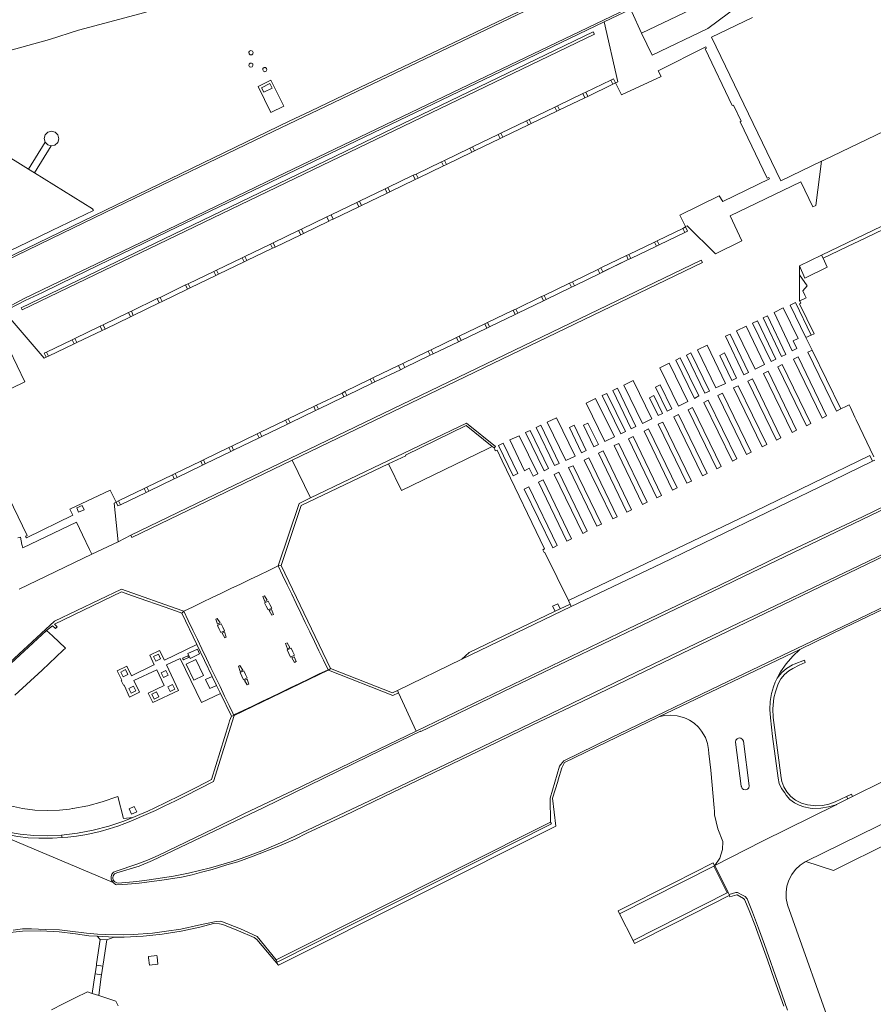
# Model space of a CAD drawing. Extents: x 148869 to 161638, y 453607 to 469810.
# Tile 97 of 256: x 151816 to 151980, y 461837 to 462025. Entities that reach past the tile are written whole.
import ezdxf

# ---------------------------------------------------------------- set-up
doc = ezdxf.new("R2010")
doc.units = 0
for name, color, linetype, lineweight in [('B-RO-VH-VERHARDING_GESLOTEN-GV', 251, 'CONTINUOUS', 18), ('B-RO-VH-VERHARDING_HALFVERHARDING-GV', 251, 'CONTINUOUS', 18), ('B-RO-VH-VERHARDING_OPEN-GV', 251, 'CONTINUOUS', 18)]:
    doc.layers.add(name, color=color, linetype=linetype, lineweight=lineweight)

msp = doc.modelspace()

# ---------------------------------------------------------------- linework, layer by layer
at = {"layer": 'B-RO-VH-VERHARDING_GESLOTEN-GV', "flags": 128}
for points in [[(151944.73, 462033.4), (151927.94, 462025.35), (151907.09, 462015.33), (151886.24, 462005.31), (151865.39, 461995.29), (151848.14, 461986.99), (151830.9, 461978.7), (151824.08, 461975.41), (151817.25, 461972.12), (151813.22, 461969.98)], [(151813.22, 461969.98), (151817.25, 461972.12), (151824.08, 461975.41), (151830.9, 461978.7), (151848.14, 461986.99), (151865.39, 461995.29), (151886.24, 462005.31), (151907.09, 462015.33), (151927.94, 462025.35), (151944.73, 462033.4)], [(151921.31, 462031.55), (151880.05, 462011.79), (151871.95, 462007.95), (151867.89, 462006.02), (151830.65, 461987.98), (151808.8, 461977.43)], [(151921.48, 462031.19), (151864.83, 462004.04), (151834.67, 461989.5), (151824.56, 461984.6), (151808.98, 461977.07)], [(151808.98, 461977.07), (151824.56, 461984.6), (151834.67, 461989.5), (151864.83, 462004.04), (151921.48, 462031.19)], [(151814.21, 461970.08), (151817.43, 461971.76), (151820.73, 461973.25), (151826.86, 461976.27), (151844.71, 461984.91), (151928.11, 462024.99), (151933.17, 462027.42)], [(152012.69, 461947.52), (151977.47, 461930.4), (151962.7, 461923.4), (151949.83, 461917.12), (151932.82, 461909.04), (151892.15, 461889.41), (151868.63, 461878.05), (151859.36, 461873.64), (151853.55, 461870.77), (151842.85, 461865.63), (151840.82, 461864.71), (151838.73, 461863.94), (151834.78, 461862.61), (151834.33, 461862.41), (151834.01, 461862.05), (151833.85, 461861.59), (151833.88, 461861.1), (151833.94, 461860.94), (151834.25, 461860.45), (151834.7, 461860.09), (151834.93, 461859.99), (151836.95, 461860.17), (151839.21, 461860.32), (151843.55, 461860.9), (151847.28, 461861.51), (151849.33, 461861.93), (151851.15, 461862.47), (151853.15, 461862.98), (151855.97, 461863.86), (151858.06, 461864.43), (151861, 461865.49), (151865.93, 461867.39), (151869, 461868.77), (151871.26, 461869.92), (151878.39, 461873.24), (151885.92, 461876.84), (151895.58, 461881.52), (151905.51, 461886.25), (151914.45, 461890.6), (151925.2, 461895.72), (152004.77, 461934.1)], [(151803.33, 461892.28), (151823.02, 461910.42), (151835.81, 461916.56), (151847.37, 461912.48), (151847.74, 461912.33), (151849.53, 461913.19), (151851.31, 461914.05), (151853.14, 461914.93), (151854.92, 461915.78), (151856.75, 461916.66), (151858.55, 461917.52), (151860.35, 461918.38), (151862.15, 461919.25), (151863.97, 461920.12), (151865.78, 461920.99), (151869.77, 461932.94), (151871.93, 461933.98), (151868.45, 461941.2), (151837.8, 461926.42), (151837.58, 461926.87), (151835.2, 461925.62), (151830.18, 461923.21), (151816.28, 461916.53)], [(152004.77, 461934.1), (151925.2, 461895.72), (151914.45, 461890.6), (151905.51, 461886.25), (151895.58, 461881.52), (151885.92, 461876.84), (151878.39, 461873.24), (151871.26, 461869.92), (151869, 461868.77), (151865.93, 461867.39), (151861, 461865.49), (151858.06, 461864.43), (151855.97, 461863.86), (151853.15, 461862.98), (151851.15, 461862.47), (151849.33, 461861.93), (151847.28, 461861.51), (151843.55, 461860.9), (151839.21, 461860.32), (151836.95, 461860.17), (151834.93, 461859.99), (151834.7, 461860.09), (151834.25, 461860.45), (151810.5, 461870.5)], [(151815.09, 461851.38), (151816.9, 461851.59), (151818.65, 461851.6), (151821.3, 461851.51), (151823.95, 461851.43), (151825.52, 461851.23), (151829.16, 461850.81), (151831.23, 461850.58), (151832.84, 461850.51), (151836.29, 461850.48), (151838.13, 461850.52), (151841.74, 461850.79), (151844.44, 461851.17), (151847.14, 461851.55), (151850.54, 461852.28), (151853.93, 461853.02), (151854.79, 461853.09), (151858.55, 461851.59), (151861.79, 461850.15), (151865.38, 461845.68), (151917.84, 461872.03), (151917.77, 461876.6), (151919.57, 461882.7), (151920.35, 461883.74), (151929.37, 461888.13), (151951.86, 461898.94), (151975.2, 461910.12), (152027.57, 461935.37)], [(152027.57, 461935.37), (151975.2, 461910.12), (151951.86, 461898.94), (151929.37, 461888.13), (151920.35, 461883.74), (151919.57, 461882.7), (151917.77, 461876.6), (151917.84, 461872.03), (151918.05, 461871.67), (151865.6, 461845.24), (151865.38, 461845.68), (151861.79, 461850.15), (151858.55, 461851.59), (151854.79, 461853.09), (151853.93, 461853.02), (151850.54, 461852.28), (151847.14, 461851.55), (151844.44, 461851.17), (151841.74, 461850.79), (151838.13, 461850.52), (151836.29, 461850.48), (151832.84, 461850.51), (151831.23, 461850.58), (151829.16, 461850.81), (151825.52, 461851.23), (151823.95, 461851.43), (151821.3, 461851.51), (151818.65, 461851.6), (151816.9, 461851.59), (151815.09, 461851.38)], [(151992.09, 461928.42), (151976.88, 461921.07), (151956.36, 461911.25), (151953.92, 461910.09), (151934.17, 461900.61), (151915.87, 461891.74), (151899.34, 461883.8), (151896.39, 461882.41), (151883.25, 461876.05), (151866.64, 461868.23), (151862.68, 461866.55), (151858.67, 461865.04), (151856.95, 461864.47), (151852.83, 461863.27), (151848.65, 461862.25), (151845.74, 461861.65), (151841.13, 461860.95), (151838.76, 461860.66), (151835.18, 461860.36), (151834.94, 461860.38), (151834.54, 461860.57), (151834.26, 461860.9), (151834.15, 461861.33), (151834.24, 461861.76), (151834.51, 461862.11), (151834.91, 461862.3), (151839.18, 461863.6), (151841.73, 461864.69), (151850.98, 461869.05), (151862.92, 461874.76), (151883.08, 461884.62), (151892.99, 461889.38), (151893.02, 461889.31), (151895.98, 461890.76), (151910.54, 461897.84), (151918.13, 461901.45), (151930.73, 461907.41), (151933.9, 461908.94), (151941.74, 461912.7), (151950.49, 461916.96), (151953.01, 461918.17), (151964.28, 461923.58), (151988.8, 461935.34)], [(151813.35, 461850.78), (151816.93, 461851.19), (151820.39, 461851.21), (151823.92, 461851.03), (151827.04, 461850.63), (151829.59, 461850.3), (151831.2, 461850.18), (151834.44, 461850.04), (151836.32, 461850.03), (151839.97, 461850.21), (151841.79, 461850.39), (151843.61, 461850.58), (151847.21, 461851.16), (151850.79, 461851.93), (151853.44, 461852.65), (151854.59, 461852.59), (151855.22, 461852.45), (151858.18, 461851.21), (151858.2, 461851.21), (151858.21, 461851.2), (151861.2, 461849.96), (151861.67, 461849.57), (151863.75, 461847.13), (151865.83, 461844.68), (151918.87, 461871.24), (151918.23, 461876.57), (151919.2, 461879.76), (151919.3, 461880.09), (151920, 461882.42), (151920.52, 461883.38), (151938.56, 461892.15), (151965.51, 461905.01), (151965.62, 461905.1), (151974.08, 461909.2), (152004.96, 461924.01)], [(151813, 461900.79), (151821.51, 461908.63), (151822.64, 461909.56), (151823.22, 461909.03), (151823.5, 461909.33), (151823, 461909.88), (151835.81, 461916.02), (151837.77, 461915.35), (151845.46, 461912.63), (151847.35, 461911.95), (151847.74, 461912.33), (151847.37, 461912.48), (151835.81, 461916.56), (151823.02, 461910.42), (151803.33, 461892.28)], [(151810.5, 461870.5), (151834.25, 461860.45), (151833.94, 461860.94), (151833.88, 461861.1), (151833.85, 461861.59), (151834.01, 461862.05), (151834.33, 461862.41), (151834.78, 461862.61), (151838.73, 461863.94), (151840.82, 461864.71), (151842.85, 461865.63), (151853.55, 461870.77), (151859.36, 461873.64), (151868.63, 461878.05), (151892.15, 461889.41), (151888.8, 461896.72), (151887.71, 461896.22), (151875.42, 461901.08), (151875.34, 461901.03), (151857.34, 461892.38), (151853.43, 461879.76), (151848.09, 461877.06), (151846.12, 461876.11), (151843.98, 461875.04), (151842.35, 461874.26), (151839.67, 461873.07), (151837.58, 461872.17), (151836.48, 461871.75), (151835.13, 461871.23), (151833.5, 461870.75), (151831.74, 461870.24), (151829.21, 461869.64), (151827.24, 461869.35), (151825.55, 461869.15), (151824.49, 461869.08), (151822.67, 461868.92), (151821.2, 461868.92), (151820.05, 461868.95), (151817.98, 461869.03), (151816.04, 461869.29)], [(151987.43, 461882.76), (151975.57, 461876.89), (151974.66, 461876.43), (151972.5, 461875.35), (151972.44, 461875.34), (151958.36, 461868.34), (151949.27, 461863.72), (151951.8, 461858.58), (151951.76, 461858.55), (151951.96, 461858.15), (151953.28, 461858.55), (151953.57, 461858.57), (151953.72, 461858.51), (151954.37, 461858.13), (151955.03, 461857.76), (151955.4, 461857.33), (151956.41, 461854.8), (151957.42, 461852.26), (151957.61, 461851.72), (151958.75, 461848.64), (151961.62, 461840.46), (151963.11, 461836.06)], [(151972.38, 461830.21), (151963.14, 461856.22), (151962.9, 461857.39), (151962.87, 461858.59), (151963.03, 461859.77), (151963.39, 461860.91), (151963.94, 461861.98), (151964.65, 461862.94), (151965.52, 461863.77), (151966.51, 461864.44), (151966.64, 461864.51), (151990.65, 461876.27)], [(151963.11, 461836.06), (151961.62, 461840.46), (151958.75, 461848.64), (151957.61, 461851.72), (151957.42, 461852.26), (151956.41, 461854.8), (151955.4, 461857.33), (151955.03, 461857.76), (151954.37, 461858.13), (151953.72, 461858.51), (151953.57, 461858.57), (151953.28, 461858.55), (151951.96, 461858.15), (151952.03, 461858.01), (151952.01, 461858), (151952.09, 461857.72), (151953.43, 461858.11), (151953.52, 461858.1), (151954.75, 461857.4), (151954.94, 461857.21), (151955, 461857.12), (151955.44, 461856.03), (151955.81, 461855.09), (151957.01, 461852.07), (151957.23, 461851.45), (151959.31, 461845.69), (151960.66, 461841.8), (151962.42, 461836.83)], [(151835.16, 461836.86), (151834.72, 461837.76), (151831.51, 461838.84), (151830.23, 461839.27), (151829.3, 461839.59), (151826.94, 461838.4), (151824.7, 461837.27), (151822.47, 461836.14)]]:
    msp.add_lwpolyline(points, dxfattribs=at)
for points in [[(151816.83, 461969.94), (151926.23, 462022.66), (151925.96, 462023.08), (151816.62, 461970.36)], [(151860.21, 462018.91), (151860.43, 462018.72), (151860.71, 462018.72), (151860.93, 462018.9), (151860.98, 462019.17), (151860.84, 462019.42), (151860.57, 462019.52), (151860.31, 462019.42), (151860.17, 462019.19)], [(151860.7, 462017.13), (151860.42, 462017.13), (151860.21, 462016.95), (151860.16, 462016.67), (151860.3, 462016.43), (151860.56, 462016.34), (151860.83, 462016.43), (151860.96, 462016.68), (151860.91, 462016.96)], [(151862.87, 462016.1), (151862.82, 462015.82), (151862.95, 462015.58), (151863.22, 462015.48), (151863.48, 462015.57), (151863.63, 462015.83), (151863.57, 462016.1), (151863.35, 462016.28), (151863.09, 462016.28)], [(151819.19, 461996.15), (151818.04, 461996.86), (151791.39, 462013.41), (151771.88, 462009.35), (151771.69, 462009.31), (151751.67, 462005.21), (151754.85, 461990.09), (151774.42, 461994.05), (151780.7, 461980.18), (151784.36, 461972.09), (151785.1, 461972.24), (151785.45, 461970.57), (151785.99, 461967.9), (151794.04, 461971.68), (151815.92, 461981.94), (151822.53, 461985.09), (151830.45, 461988.93), (151830.29, 461989.26)], [(151864.39, 462013.85), (151861.97, 462012.67), (151864.4, 462007.7), (151866.83, 462008.87)], [(151864.63, 462012.33), (151864.21, 462013.2), (151862.59, 462012.41), (151863.01, 462011.54)], [(151864.63, 462012.33), (151863.01, 462011.54), (151862.59, 462012.41), (151864.21, 462013.2)], [(151924.56, 462011.54), (151924.94, 462010.76), (151929.76, 462013.09), (151929.38, 462013.87)], [(151919.53, 462008.16), (151924.41, 462010.51), (151924.04, 462011.29), (151919.16, 462008.94)], [(151918.63, 462008.69), (151913.75, 462006.34), (151914.13, 462005.55), (151919.01, 462007.91)], [(151908.72, 462002.95), (151913.6, 462005.3), (151913.23, 462006.09), (151908.35, 462003.73)], [(151823.11, 462001.45), (151823.65, 462001.96), (151823.87, 462002.67), (151823.69, 462003.39), (151823.18, 462003.93), (151822.46, 462004.13), (151821.74, 462003.94), (151821.21, 462003.41), (151821.03, 462002.69), (151821.23, 462001.98), (151821.72, 462001.49), (151822.38, 462001.29)], [(151902.94, 462001.13), (151903.32, 462000.34), (151908.2, 462002.69), (151907.82, 462003.48)], [(151897.92, 461997.73), (151902.79, 462000.09), (151902.42, 462000.88), (151897.54, 461998.52)], [(151892.13, 461995.92), (151892.51, 461995.13), (151897.39, 461997.48), (151897.01, 461998.27)], [(151887.1, 461992.52), (151891.98, 461994.88), (151891.61, 461995.67), (151886.73, 461993.32)], [(151881.32, 461990.71), (151881.7, 461989.92), (151886.58, 461992.27), (151886.2, 461993.06)], [(151880.8, 461990.46), (151875.92, 461988.11), (151876.3, 461987.31), (151881.17, 461989.66)], [(151870.6, 461984.57), (151875.48, 461986.92), (151875.1, 461987.72), (151870.22, 461985.36)], [(151865.19, 461981.96), (151870.08, 461984.32), (151869.69, 461985.11), (151864.81, 461982.76)], [(151938.6, 461982.37), (151943.48, 461984.72), (151943.1, 461985.52), (151938.22, 461983.16)], [(151937.69, 461982.91), (151932.82, 461980.55), (151933.2, 461979.76), (151938.08, 461982.11)], [(151864.29, 461982.51), (151859.41, 461980.16), (151859.79, 461979.36), (151864.67, 461981.71)], [(151868.45, 461941.2), (151946.87, 461979.01), (151946.64, 461979.46), (151837.58, 461926.87), (151837.8, 461926.42)], [(151854.39, 461976.75), (151859.27, 461979.1), (151858.88, 461979.9), (151854, 461977.55)], [(151932.33, 461980.32), (151927.46, 461977.97), (151927.82, 461977.21), (151932.68, 461979.55)], [(151848.6, 461974.95), (151848.98, 461974.15), (151853.86, 461976.5), (151853.48, 461977.3)], [(151922.39, 461974.55), (151927.27, 461976.9), (151926.89, 461977.69), (151922.01, 461975.33)], [(151848.07, 461974.7), (151843.19, 461972.34), (151843.58, 461971.54), (151848.46, 461973.89)], [(151916.61, 461972.72), (151916.99, 461971.94), (151921.87, 461974.29), (151921.48, 461975.08)], [(151838.08, 461968.89), (151843.05, 461971.29), (151842.67, 461972.09), (151837.71, 461969.67)], [(151916.08, 461972.47), (151911.2, 461970.11), (151911.58, 461969.33), (151916.46, 461971.68)], [(151905.8, 461967.5), (151906.18, 461966.72), (151911.06, 461969.08), (151910.68, 461969.86)], [(151965.14, 461964.47), (151962.31, 461970.33), (151960.57, 461969.45), (151964.04, 461962.11), (151964.93, 461962.53), (151964.21, 461964.05)], [(151966.61, 461964.65), (151967.66, 461965.13), (151964.65, 461971.34), (151963.61, 461970.85)], [(151832.3, 461967.07), (151832.68, 461966.28), (151837.56, 461968.64), (151837.18, 461969.42)], [(151957.39, 461967.86), (151956.45, 461967.42), (151959.98, 461960.07), (151960.92, 461960.51)], [(151961.97, 461961.01), (151962.82, 461961.41), (151959.32, 461968.79), (151958.47, 461968.4)], [(151827.27, 461963.68), (151832.15, 461966.03), (151831.78, 461966.82), (151826.9, 461964.47)], [(151900.77, 461964.12), (151905.65, 461966.47), (151905.28, 461967.25), (151900.4, 461964.89)], [(151956.93, 461958.61), (151958.74, 461959.48), (151955.2, 461966.81), (151953.39, 461965.94)], [(151821.87, 461961.07), (151826.75, 461963.43), (151826.37, 461964.22), (151821.49, 461961.86)], [(151895, 461962.28), (151895.37, 461961.51), (151900.25, 461963.86), (151899.88, 461964.64)], [(151952.15, 461965.32), (151951.28, 461964.9), (151954.8, 461957.55), (151955.66, 461957.97)], [(151947.75, 461963.21), (151945.93, 461962.33), (151949.44, 461955.02), (151951.26, 461955.89)], [(151967.86, 461962.26), (151967, 461961.83), (151972.47, 461950.57), (151973.33, 461951.01)], [(151889.97, 461958.9), (151894.85, 461961.26), (151894.47, 461962.03), (151889.59, 461959.67)], [(151945.34, 461953.03), (151946.21, 461953.49), (151942.63, 461960.78), (151941.76, 461960.32)], [(151944.68, 461961.71), (151943.81, 461961.29), (151947.35, 461954), (151948.22, 461954.42)], [(151951.06, 461961.7), (151950.18, 461961.25), (151952.52, 461956.46), (151953.39, 461956.91)], [(151969.75, 461949.27), (151970.61, 461949.71), (151965.14, 461960.96), (151964.28, 461960.52)], [(151884.27, 461956.16), (151889.15, 461958.51), (151888.78, 461959.28), (151883.9, 461956.92)], [(151940.52, 461959.73), (151938.71, 461958.86), (151942.27, 461951.56), (151944.07, 461952.42)], [(151966.75, 461947.8), (151967.61, 461948.24), (151962.14, 461959.5), (151961.28, 461959.06)], [(151878.5, 461954.31), (151878.87, 461953.55), (151883.75, 461955.9), (151883.38, 461956.67)], [(151935.39, 461948.25), (151937.18, 461949.1), (151933.63, 461956.44), (151931.85, 461955.58)], [(151961.01, 461945.05), (151961.88, 461945.49), (151956.41, 461956.74), (151955.55, 461956.3)], [(151964.02, 461946.52), (151964.88, 461946.95), (151959.41, 461958.21), (151958.55, 461957.77)], [(151933.27, 461947.21), (151934.15, 461947.65), (151930.62, 461954.96), (151929.74, 461954.52)], [(151940.16, 461950.56), (151941.01, 461951.04), (151938.78, 461955.63), (151937.93, 461955.15)], [(151958.31, 461943.76), (151959.17, 461944.2), (151953.7, 461955.45), (151952.84, 461955.01)], [(151873.46, 461950.94), (151878.34, 461953.29), (151877.98, 461954.05), (151873.1, 461951.7)], [(151928.23, 461944.76), (151930.05, 461945.64), (151926.46, 461952.98), (151924.65, 461952.1)], [(151928.6, 461953.98), (151927.71, 461953.56), (151931.26, 461946.23), (151932.14, 461946.66)], [(151938.42, 461949.72), (151939.24, 461950.16), (151937.59, 461953.57), (151936.77, 461953.13)], [(151952.6, 461941), (151953.46, 461941.44), (151947.99, 461952.7), (151947.13, 461952.26)], [(151955.31, 461942.3), (151956.17, 461942.74), (151950.7, 461954), (151949.84, 461953.56)], [(151867.69, 461949.09), (151868.06, 461948.33), (151872.94, 461950.69), (151872.57, 461951.45)], [(151945, 461951.26), (151944.14, 461950.82), (151949.61, 461939.57), (151950.47, 461940)], [(151920.73, 461941.17), (151922.53, 461941.98), (151919, 461949.29), (151917.2, 461948.48)], [(151946.88, 461938.23), (151947.77, 461938.69), (151942.31, 461949.93), (151941.42, 461949.47)], [(151862.29, 461946.48), (151862.66, 461945.73), (151867.54, 461948.08), (151867.17, 461948.84)], [(151866.35, 461921.06), (151870.2, 461932.54), (151886.88, 461940.48), (151890.16, 461942.05), (151890.13, 461942.16), (151901.72, 461947.83), (151906.7, 461943.85), (151907.08, 461943.55), (151907.32, 461943.85), (151901.77, 461948.28), (151871.93, 461933.98), (151869.77, 461932.94), (151865.78, 461920.99)], [(151918.61, 461940.17), (151919.49, 461940.59), (151915.97, 461947.89), (151915.09, 461947.47)], [(151923.77, 461942.63), (151924.65, 461943.04), (151922.35, 461947.87), (151921.47, 461947.46)], [(151924.99, 461948.28), (151924.11, 461947.89), (151926.1, 461943.79), (151926.98, 461944.18)], [(151941.17, 461935.49), (151942.03, 461935.91), (151936.58, 461947.17), (151935.72, 461946.74)], [(151939.28, 461948.48), (151938.41, 461948.07), (151943.9, 461936.79), (151944.77, 461937.2)], [(151857.25, 461943.12), (151862.13, 461945.47), (151861.77, 461946.22), (151856.89, 461943.87)], [(151913.76, 461939.66), (151914.51, 461938.16), (151915.39, 461938.59), (151911.81, 461945.88), (151910.04, 461945.07), (151912.86, 461939.2)], [(151916.61, 461939.19), (151917.47, 461939.62), (151913.93, 461946.91), (151913.07, 461946.48)], [(151933.6, 461945.72), (151932.71, 461945.31), (151938.15, 461934.04), (151939.04, 461934.45)], [(151851.85, 461940.51), (151856.73, 461942.86), (151856.36, 461943.61), (151851.49, 461941.26)], [(151910.69, 461938.2), (151911.61, 461938.65), (151908.79, 461944.47), (151907.87, 461944.03)], [(151930.88, 461944.42), (151929.98, 461944.01), (151935.41, 461932.75), (151936.3, 461933.16)], [(151921.59, 461913.69), (151921.8, 461913.25), (151939.03, 461921.47), (151969.28, 461936.08), (151979.4, 461941.01), (151978.86, 461942.1), (151956.81, 461931.42), (151921.3, 461914.35)], [(151929.73, 461929.97), (151930.6, 461930.39), (151925.14, 461941.65), (151924.27, 461941.23)], [(151927.88, 461942.97), (151926.98, 461942.53), (151932.43, 461931.26), (151933.33, 461931.7)], [(151846.44, 461937.91), (151851.32, 461940.26), (151850.96, 461941), (151846.08, 461938.65)], [(151922.16, 461940.15), (151921.24, 461939.81), (151926.68, 461928.61), (151927.6, 461928.96)], [(151841.04, 461935.3), (151845.92, 461937.65), (151845.56, 461938.39), (151840.68, 461936.04)], [(151924, 461927.21), (151924.86, 461927.63), (151919.41, 461938.91), (151918.54, 461938.49)], [(151835.64, 461932.69), (151840.52, 461935.04), (151840.16, 461935.78), (151835.28, 461933.43)], [(151918.26, 461924.44), (151919.13, 461924.88), (151913.66, 461936.12), (151912.79, 461935.68)], [(151916.42, 461937.45), (151915.53, 461937.02), (151920.96, 461925.74), (151921.86, 461926.18)], [(151868.36, 461915.6), (151867.5, 461917.4), (151866.63, 461919.22), (151865.78, 461920.99), (151863.97, 461920.12), (151862.15, 461919.25), (151860.35, 461918.38), (151858.55, 461917.52), (151856.75, 461916.66), (151854.92, 461915.78), (151853.14, 461914.93), (151851.31, 461914.05), (151849.53, 461913.19), (151847.74, 461912.33), (151848.6, 461910.54), (151849.46, 461908.73), (151850.33, 461906.93), (151851.2, 461905.11), (151852.07, 461903.3), (151852.92, 461901.52), (151853.79, 461899.71), (151854.66, 461897.91), (151855.52, 461896.11), (151856.39, 461894.29), (151857.09, 461892.83), (151857.25, 461892.54), (151857.28, 461892.49), (151859.06, 461893.34), (151860.85, 461894.2), (151862.66, 461895.07), (151864.45, 461895.93), (151866.26, 461896.8), (151868.09, 461897.67), (151869.88, 461898.53), (151871.7, 461899.41), (151873.5, 461900.27), (151875.3, 461901.13), (151874.42, 461902.97), (151873.55, 461904.77), (151872.7, 461906.54), (151871.83, 461908.37), (151870.96, 461910.19), (151870.11, 461911.96), (151869.23, 461913.78)], [(151862.86, 461915.14), (151863.15, 461915.29), (151863.69, 461914.42), (151863.24, 461914.19)], [(151863.24, 461914.19), (151863.69, 461914.42), (151863.15, 461915.29), (151862.86, 461915.14)], [(151863.89, 461914.28), (151864.21, 461913.61), (151864.55, 461912.93), (151863.85, 461912.59), (151863.51, 461913.27), (151863.18, 461913.94)], [(151863.51, 461913.27), (151863.85, 461912.59), (151864.55, 461912.93), (151864.21, 461913.61), (151863.89, 461914.28), (151863.18, 461913.94)], [(151921.59, 461913.69), (151919.7, 461912.77), (151918.75, 461912.31), (151902.26, 461904.47), (151900.88, 461903.17), (151921.8, 461913.25)], [(151918.75, 461912.31), (151919.7, 461912.77), (151919.24, 461913.72), (151918.23, 461913.27)], [(151864.53, 461912.66), (151864.88, 461911.7), (151864.59, 461911.57), (151864.06, 461912.44)], [(151864.53, 461912.66), (151864.06, 461912.44), (151864.59, 461911.57), (151864.88, 461911.7)], [(151853.85, 461910.84), (151854.14, 461910.97), (151854.67, 461910.1), (151854.2, 461909.87)], [(151854.2, 461909.87), (151854.67, 461910.1), (151854.14, 461910.97), (151853.85, 461910.84)], [(151854.88, 461909.93), (151855.2, 461909.25), (151855.52, 461908.59), (151854.8, 461908.25), (151854.47, 461908.93), (151854.16, 461909.58)], [(151854.47, 461908.93), (151854.8, 461908.25), (151855.52, 461908.59), (151855.2, 461909.25), (151854.88, 461909.93), (151854.16, 461909.58)], [(151855.51, 461908.38), (151855.86, 461907.38), (151855.58, 461907.24), (151855.05, 461908.12)], [(151855.51, 461908.38), (151855.05, 461908.12), (151855.58, 461907.24), (151855.86, 461907.38)], [(151867.19, 461906.13), (151867.48, 461906.26), (151868.01, 461905.41), (151867.55, 461905.17)], [(151867.48, 461906.26), (151867.19, 461906.13), (151867.55, 461905.17), (151868.01, 461905.41)], [(151842.42, 461902.77), (151843.31, 461903.22), (151842.87, 461904.11), (151841.97, 461903.67)], [(151847.65, 461903.03), (151848.66, 461903.51), (151848.51, 461903.82), (151847.5, 461903.34)], [(151848.94, 461903.32), (151850.75, 461904.19), (151850.33, 461905.09), (151848.52, 461904.22)], [(151868.24, 461905.27), (151868.56, 461904.59), (151868.88, 461903.91), (151868.13, 461903.56), (151867.82, 461904.23), (151867.5, 461904.92)], [(151867.82, 461904.23), (151868.13, 461903.56), (151868.88, 461903.91), (151868.56, 461904.59), (151868.24, 461905.27), (151867.5, 461904.92)], [(151849.64, 461899.15), (151851.49, 461900.03), (151850.05, 461903.08), (151848.2, 461902.19)], [(151858.18, 461901.82), (151858.45, 461901.93), (151859, 461901.08), (151858.54, 461900.83)], [(151858.54, 461900.83), (151859, 461901.08), (151858.45, 461901.93), (151858.18, 461901.82)], [(151868.85, 461903.63), (151869.19, 461902.69), (151868.92, 461902.54), (151868.39, 461903.42)], [(151868.92, 461902.54), (151869.19, 461902.69), (151868.85, 461903.63), (151868.39, 461903.42)], [(151836.15, 461899.78), (151837.06, 461900.25), (151836.59, 461901.17), (151835.67, 461900.69)], [(151844.33, 461900.98), (151843.44, 461900.54), (151843.88, 461899.64), (151844.77, 461900.08)], [(151859.23, 461900.93), (151859.55, 461900.26), (151859.87, 461899.58), (151859.12, 461899.23), (151858.81, 461899.9), (151858.48, 461900.59)], [(151858.81, 461899.9), (151859.12, 461899.23), (151859.87, 461899.58), (151859.55, 461900.26), (151859.23, 461900.93), (151858.48, 461900.59)], [(151875.42, 461901.08), (151887.71, 461896.22), (151888.8, 461896.72), (151888.58, 461897.19), (151887.64, 461896.74), (151875.76, 461901.38)], [(151845.1, 461896.99), (151846.01, 461897.43), (151845.56, 461898.34), (151844.66, 461897.89)], [(151853.17, 461899.86), (151851.9, 461899.28), (151852.74, 461897.57), (151853.99, 461898.15)], [(151859.82, 461899.31), (151860.17, 461898.37), (151859.88, 461898.23), (151859.35, 461899.09)], [(151859.82, 461899.31), (151859.35, 461899.09), (151859.88, 461898.23), (151860.17, 461898.37)], [(151838.09, 461897.98), (151837.21, 461897.54), (151837.65, 461896.66), (151838.54, 461897.1)], [(151842.53, 461896.89), (151841.6, 461896.45), (151842.04, 461895.53), (151842.96, 461895.96)], [(151856.84, 461892.29), (151856.48, 461891.38), (151856.34, 461890.84), (151853.03, 461880.14), (151851.94, 461879.61), (151849.82, 461878.52), (151847.2, 461877.19), (151844.33, 461875.78), (151842.23, 461874.71), (151840.83, 461874.09), (151839.33, 461873.47), (151838.01, 461872.89), (151836.28, 461872.21), (151833.38, 461871.24), (151830.43, 461870.46), (151827.43, 461869.88), (151824.39, 461869.5), (151824.49, 461869.08), (151825.55, 461869.15), (151827.24, 461869.35), (151829.21, 461869.64), (151831.74, 461870.24), (151833.5, 461870.75), (151835.13, 461871.23), (151836.48, 461871.75), (151837.58, 461872.17), (151839.67, 461873.07), (151842.35, 461874.26), (151843.98, 461875.04), (151846.12, 461876.11), (151848.09, 461877.06), (151853.43, 461879.76), (151857.34, 461892.38)], [(151837.75, 461873.52), (151838.74, 461874), (151838.27, 461874.99), (151837.27, 461874.52)], [(151819.1, 461869.42), (151816.46, 461869.68), (151813.85, 461870.15), (151812.62, 461870.43), (151810.06, 461871.16), (151807.56, 461872.08), (151806.91, 461872.35), (151805.21, 461873.14), (151807.35, 461871.53), (151808.98, 461870.96), (151810.5, 461870.5), (151812.2, 461870.05), (151814.26, 461869.6), (151816.04, 461869.29), (151817.98, 461869.03), (151820.05, 461868.95), (151821.2, 461868.92), (151822.67, 461868.92), (151824.49, 461869.08), (151824.39, 461869.5), (151821.75, 461869.36)], [(151834.44, 461850.04), (151831.2, 461850.18), (151831.72, 461849.6), (151833.03, 461849.5)], [(151831.03, 461844.66), (151830.78, 461843.02), (151832.02, 461842.84), (151832.23, 461844.46)]]:
    msp.add_lwpolyline(points, close=True, dxfattribs=at)
at = {"layer": 'B-RO-VH-VERHARDING_HALFVERHARDING-GV', "flags": 128}
msp.add_lwpolyline([(151726.32, 462000.36), (151759.45, 462007.25), (151771.6, 462009.77), (151794.03, 462014.44), (151796.66, 462014.99), (151796.62, 462015.01), (151808.42, 462017.9), (151822.06, 462021.64), (151827.63, 462023.43), (151840.28, 462026.82), (151854.16, 462031.37), (151874.04, 462037.21), (151885.49, 462040.19), (151889.37, 462041.76), (151908.35, 462047.97), (151920.56, 462052.13), (151934.07, 462056.9), (151941.67, 462059.67), (151956.29, 462065.37), (151971.3, 462071.42), (151994.93, 462080.63)], dxfattribs=at)
msp.add_lwpolyline([(151966.89, 461974.51), (151965.43, 461976.66), (151965.45, 461971.63), (151965.49, 461971.65), (151966.68, 461972.22), (151966.42, 461972.78), (151966.05, 461973.59)], close=True, dxfattribs=at)
at = {"layer": 'B-RO-VH-VERHARDING_OPEN-GV', "flags": 128}
for points in [[(151946.88, 462033.38), (151933.4, 462026.9), (151935.22, 462022.84), (151948.85, 462029.41)], [(151816.62, 461970.36), (151925.96, 462023.08), (151926.23, 462022.66), (151816.83, 461969.94)], [(151930.28, 462013.34), (151929.9, 462014.12), (151929.38, 462013.87), (151929.76, 462013.09)], [(151924.56, 462011.54), (151924.04, 462011.29), (151924.41, 462010.51), (151924.94, 462010.76)], [(151919.16, 462008.94), (151918.63, 462008.69), (151919.01, 462007.91), (151919.53, 462008.16)], [(151913.75, 462006.34), (151913.23, 462006.09), (151913.6, 462005.3), (151914.13, 462005.55)], [(151908.35, 462003.73), (151907.82, 462003.48), (151908.2, 462002.69), (151908.72, 462002.95)], [(151822.38, 462001.29), (151821.72, 462001.49), (151821.23, 462001.98), (151818.04, 461996.86), (151819.19, 461996.15)], [(151902.94, 462001.13), (151902.42, 462000.88), (151902.79, 462000.09), (151903.32, 462000.34)], [(151897.54, 461998.52), (151897.01, 461998.27), (151897.39, 461997.48), (151897.92, 461997.73)], [(151892.13, 461995.92), (151891.61, 461995.67), (151891.98, 461994.88), (151892.51, 461995.13)], [(151886.73, 461993.32), (151886.2, 461993.06), (151886.58, 461992.27), (151887.1, 461992.52)], [(151881.32, 461990.71), (151880.8, 461990.46), (151881.17, 461989.66), (151881.7, 461989.92)], [(151875.92, 461988.11), (151875.1, 461987.72), (151875.48, 461986.92), (151875.91, 461987.13), (151876.3, 461987.31)], [(151969.64, 461980.39), (151969.92, 461979.82), (151975.93, 461982.69), (151976.65, 461983.03), (151984.7, 461986.88), (151984.36, 461987.46)], [(151870.22, 461985.36), (151869.69, 461985.11), (151870.08, 461984.32), (151870.6, 461984.57)], [(151943.65, 461985.79), (151943.1, 461985.52), (151943.48, 461984.72), (151944.01, 461984.97)], [(151938.6, 461982.37), (151938.22, 461983.16), (151937.69, 461982.91), (151938.08, 461982.11)], [(151864.81, 461982.76), (151864.29, 461982.51), (151864.67, 461981.71), (151865.19, 461981.96)], [(151859.41, 461980.16), (151858.88, 461979.9), (151859.27, 461979.1), (151859.79, 461979.36)], [(151932.68, 461979.55), (151927.82, 461977.21), (151927.46, 461977.97), (151926.89, 461977.69), (151927.27, 461976.9), (151927.79, 461977.15)], [(151933.2, 461979.76), (151932.82, 461980.55), (151932.33, 461980.32), (151932.68, 461979.55)], [(151965.42, 461978.37), (151966.43, 461976.01), (151970.74, 461978.11), (151969.92, 461979.82), (151969.64, 461980.39)], [(151854, 461977.55), (151853.48, 461977.3), (151853.86, 461976.5), (151854.39, 461976.75)], [(151922.39, 461974.55), (151922.01, 461975.33), (151921.48, 461975.08), (151921.87, 461974.29)], [(151848.6, 461974.95), (151848.07, 461974.7), (151848.46, 461973.89), (151848.98, 461974.15)], [(151843.19, 461972.34), (151842.67, 461972.09), (151843.05, 461971.29), (151843.58, 461971.54)], [(151916.99, 461971.94), (151916.61, 461972.72), (151916.08, 461972.47), (151916.46, 461971.68)], [(151837.71, 461969.67), (151837.18, 461969.42), (151837.56, 461968.64), (151838.08, 461968.89)], [(151911.58, 461969.33), (151911.2, 461970.11), (151910.68, 461969.86), (151911.06, 461969.08)], [(151960.57, 461969.45), (151962.31, 461970.33), (151965.14, 461964.47), (151964.21, 461964.05), (151964.93, 461962.53), (151964.04, 461962.11)], [(151960.92, 461960.51), (151959.98, 461960.07), (151956.45, 461967.42), (151957.39, 461967.86)], [(151962.82, 461961.41), (151961.97, 461961.01), (151958.47, 461968.4), (151959.32, 461968.79)], [(151832.3, 461967.07), (151831.78, 461966.82), (151832.15, 461966.03), (151832.68, 461966.28)], [(151906.18, 461966.72), (151905.8, 461967.5), (151905.28, 461967.25), (151905.65, 461966.47)], [(151958.74, 461959.48), (151956.93, 461958.61), (151953.39, 461965.94), (151955.2, 461966.81)], [(151826.9, 461964.47), (151826.37, 461964.22), (151826.75, 461963.43), (151827.27, 461963.68)], [(151900.77, 461964.12), (151900.4, 461964.89), (151899.88, 461964.64), (151900.25, 461963.86)], [(151955.66, 461957.97), (151954.8, 461957.55), (151951.28, 461964.9), (151952.15, 461965.32)], [(151895.37, 461961.51), (151895, 461962.28), (151894.47, 461962.03), (151894.85, 461961.26)], [(151945.93, 461962.33), (151947.75, 461963.21), (151951.26, 461955.89), (151949.44, 461955.02)], [(151821.49, 461961.86), (151821.07, 461961.66), (151821.45, 461960.87), (151821.87, 461961.07)], [(151941.76, 461960.32), (151942.63, 461960.78), (151946.21, 461953.49), (151945.34, 461953.03)], [(151943.81, 461961.29), (151944.68, 461961.71), (151948.22, 461954.42), (151947.35, 461954)], [(151953.39, 461956.91), (151952.52, 461956.46), (151950.18, 461961.25), (151951.06, 461961.7)], [(151964.28, 461960.52), (151965.14, 461960.96), (151970.61, 461949.71), (151969.75, 461949.27)], [(151889.15, 461958.51), (151889.97, 461958.9), (151889.59, 461959.67), (151889.24, 461959.5), (151888.78, 461959.28)], [(151938.71, 461958.86), (151940.52, 461959.73), (151944.07, 461952.42), (151942.27, 461951.56)], [(151961.28, 461959.06), (151962.14, 461959.5), (151967.61, 461948.24), (151966.75, 461947.8)], [(151883.75, 461955.9), (151884.27, 461956.16), (151883.9, 461956.92), (151883.38, 461956.67)], [(151931.85, 461955.58), (151933.63, 461956.44), (151937.18, 461949.1), (151935.39, 461948.25)], [(151956.41, 461956.74), (151961.88, 461945.49), (151961.01, 461945.05), (151955.55, 461956.3)], [(151958.55, 461957.77), (151959.41, 461958.21), (151964.88, 461946.95), (151964.02, 461946.52)], [(151929.74, 461954.52), (151930.62, 461954.96), (151934.15, 461947.65), (151933.27, 461947.21)], [(151941.01, 461951.04), (151940.16, 461950.56), (151937.93, 461955.15), (151938.78, 461955.63)], [(151959.17, 461944.2), (151958.31, 461943.76), (151952.84, 461955.01), (151953.7, 461955.45)], [(151878.34, 461953.29), (151878.87, 461953.55), (151878.5, 461954.31), (151877.98, 461954.05)], [(151924.65, 461952.1), (151926.46, 461952.98), (151930.05, 461945.64), (151928.23, 461944.76)], [(151927.71, 461953.56), (151928.6, 461953.98), (151932.14, 461946.66), (151931.26, 461946.23)], [(151939.24, 461950.16), (151938.42, 461949.72), (151936.77, 461953.13), (151937.59, 461953.57)], [(151953.46, 461941.44), (151952.6, 461941), (151947.13, 461952.26), (151947.99, 461952.7)], [(151956.17, 461942.74), (151955.31, 461942.3), (151949.84, 461953.56), (151950.7, 461954)], [(151872.94, 461950.69), (151873.46, 461950.94), (151873.1, 461951.7), (151872.57, 461951.45)], [(151950.47, 461940), (151949.61, 461939.57), (151944.14, 461950.82), (151945, 461951.26)], [(151867.54, 461948.08), (151868.06, 461948.33), (151867.69, 461949.09), (151867.17, 461948.84)], [(151917.2, 461948.48), (151919, 461949.29), (151922.53, 461941.98), (151920.73, 461941.17)], [(151947.77, 461938.69), (151946.88, 461938.23), (151941.42, 461949.47), (151942.31, 461949.93)], [(151906.7, 461943.85), (151901.72, 461947.83), (151890.13, 461942.16), (151890.16, 461942.05), (151886.88, 461940.48), (151889.35, 461935.38), (151905.78, 461943.4)], [(151915.09, 461947.47), (151915.97, 461947.89), (151919.49, 461940.59), (151918.61, 461940.17)], [(151924.65, 461943.04), (151923.77, 461942.63), (151921.47, 461947.46), (151922.35, 461947.87)], [(151926.98, 461944.18), (151926.1, 461943.79), (151924.11, 461947.89), (151924.99, 461948.28)], [(151942.03, 461935.91), (151941.17, 461935.49), (151935.72, 461946.74), (151936.58, 461947.17)], [(151944.77, 461937.2), (151943.9, 461936.79), (151938.41, 461948.07), (151939.28, 461948.48)], [(151862.13, 461945.47), (151862.66, 461945.73), (151862.29, 461946.48), (151861.77, 461946.22)], [(151915.39, 461938.59), (151914.51, 461938.16), (151913.76, 461939.66), (151912.86, 461939.2), (151910.04, 461945.07), (151911.81, 461945.88)], [(151913.07, 461946.48), (151913.93, 461946.91), (151917.47, 461939.62), (151916.61, 461939.19)], [(151939.04, 461934.45), (151938.15, 461934.04), (151932.71, 461945.31), (151933.6, 461945.72)], [(151856.73, 461942.86), (151857.25, 461943.12), (151856.89, 461943.87), (151856.36, 461943.61)], [(151911.61, 461938.65), (151910.69, 461938.2), (151907.87, 461944.03), (151908.79, 461944.47)], [(151936.3, 461933.16), (151935.41, 461932.75), (151929.98, 461944.01), (151930.88, 461944.42)], [(151930.6, 461930.39), (151929.73, 461929.97), (151924.27, 461941.23), (151925.14, 461941.65)], [(151933.33, 461931.7), (151932.43, 461931.26), (151926.98, 461942.53), (151927.88, 461942.97)], [(151851.32, 461940.26), (151851.85, 461940.51), (151851.49, 461941.26), (151850.96, 461941)], [(151927.6, 461928.96), (151926.68, 461928.61), (151921.24, 461939.81), (151922.16, 461940.15)], [(151845.92, 461937.65), (151846.44, 461937.91), (151846.08, 461938.65), (151845.56, 461938.39)], [(151924.86, 461927.63), (151924, 461927.21), (151918.54, 461938.49), (151919.41, 461938.91)], [(151840.52, 461935.04), (151841.04, 461935.3), (151840.68, 461936.04), (151840.16, 461935.78)], [(151919.13, 461924.88), (151918.26, 461924.44), (151912.79, 461935.68), (151913.66, 461936.12)], [(151921.86, 461926.18), (151920.96, 461925.74), (151915.53, 461937.02), (151916.42, 461937.45)], [(151828.7, 461931.74), (151827.64, 461931.26), (151827.26, 461932.09), (151828.32, 461932.57)], [(151828.7, 461931.74), (151828.32, 461932.57), (151827.26, 461932.09), (151827.64, 461931.26)], [(151834.79, 461933.19), (151835.15, 461932.46), (151835.64, 461932.69), (151835.28, 461933.43)], [(151875.34, 461901.03), (151875.42, 461901.08), (151875.76, 461901.38), (151866.35, 461921.06), (151865.78, 461920.99), (151866.63, 461919.22), (151867.5, 461917.4), (151868.36, 461915.6), (151869.23, 461913.78), (151870.11, 461911.96), (151870.96, 461910.19), (151871.83, 461908.37), (151872.7, 461906.54), (151873.55, 461904.77), (151874.42, 461902.97), (151875.3, 461901.13), (151873.5, 461900.27), (151871.7, 461899.41), (151869.88, 461898.53), (151868.09, 461897.67), (151866.26, 461896.8), (151864.45, 461895.93), (151862.66, 461895.07), (151860.85, 461894.2), (151859.06, 461893.34), (151857.28, 461892.49), (151857.25, 461892.54), (151857.09, 461892.83), (151856.39, 461894.29), (151855.52, 461896.11), (151854.66, 461897.91), (151853.79, 461899.71), (151852.92, 461901.52), (151852.07, 461903.3), (151851.2, 461905.11), (151850.33, 461906.93), (151849.46, 461908.73), (151848.6, 461910.54), (151847.74, 461912.33), (151847.35, 461911.95), (151850.24, 461905.94), (151853.17, 461899.86), (151853.99, 461898.15), (151854.73, 461896.62), (151856.84, 461892.29), (151857.34, 461892.38)], [(151853.17, 461899.86), (151850.24, 461905.94), (151844.03, 461902.98), (151843.12, 461904.83), (151841.25, 461903.92), (151842.1, 461902.09), (151842.02, 461902.07), (151837.74, 461899.98), (151836.85, 461901.83), (151835, 461900.93), (151835.89, 461899.12), (151835.79, 461899.08), (151836.24, 461898.17), (151836.32, 461898.2), (151836.4, 461898.08), (151837.37, 461895.92), (151839.24, 461896.83), (151838.17, 461899.08), (151842.58, 461901.14), (151843.97, 461898.12), (151840.92, 461896.69), (151841.79, 461894.86), (151846.73, 461897.2), (151844.43, 461902.06), (151847.06, 461903.3), (151851.13, 461894.87), (151854.73, 461896.62), (151853.99, 461898.15), (151852.74, 461897.57), (151851.9, 461899.28)], [(151842.42, 461902.77), (151841.97, 461903.67), (151842.87, 461904.11), (151843.31, 461903.22)], [(151847.65, 461903.03), (151847.5, 461903.34), (151848.51, 461903.82), (151848.66, 461903.51)], [(151848.94, 461903.32), (151848.52, 461904.22), (151850.33, 461905.09), (151850.75, 461904.19)], [(151959.76, 461893.51), (151959.82, 461895.08), (151960.08, 461896.63), (151960.45, 461897.9), (151960.75, 461898.74), (151961.14, 461899.55), (151961.8, 461900.72), (151962.89, 461902.27), (151964.12, 461903.71), (151965.51, 461905.01), (151938.56, 461892.15), (151939.61, 461892.38), (151940.84, 461892.47), (151942.07, 461892.35), (151943.26, 461892.03), (151943.78, 461891.79), (151944.38, 461891.53), (151945.32, 461890.91), (151946.11, 461890.18), (151946.71, 461889.43), (151947.44, 461888.2), (151947.83, 461887.06), (151948.04, 461885.88), (151948.12, 461885.1), (151948.46, 461881.95), (151949.14, 461874.72), (151949.17, 461874.09), (151949.15, 461873.39), (151949.8, 461870.7), (151950.77, 461868.29), (151950.71, 461866.76), (151950.18, 461865.14), (151949.27, 461863.72), (151958.36, 461868.34), (151972.44, 461875.34), (151970.98, 461874.91), (151969.47, 461874.67), (151967.95, 461874.63), (151967.47, 461874.66), (151966.23, 461874.94), (151965.39, 461875.24), (151964.45, 461875.72), (151963.6, 461876.36), (151962.9, 461877.15), (151962.6, 461877.59), (151962, 461878.45), (151961.56, 461879.41), (151961.32, 461880.43), (151960.26, 461888.4), (151959.9, 461891.93)], [(151849.64, 461899.15), (151848.2, 461902.19), (151850.05, 461903.08), (151851.49, 461900.03)], [(151968.09, 461875.18), (151966.94, 461875.3), (151965.83, 461875.62), (151964.8, 461876.13), (151964.64, 461876.23), (151963.77, 461876.93), (151963.03, 461877.78), (151962.46, 461878.74), (151962.07, 461879.79), (151961.92, 461880.48), (151960.37, 461892.03), (151960.32, 461893.66), (151960.52, 461895.8), (151960.82, 461896.89), (151961.36, 461898.43), (151961.88, 461899.39), (151962.56, 461900.23), (151963.38, 461900.93), (151964.18, 461901.4), (151965.34, 461901.99), (151966.53, 461902.52), (151966.36, 461902.98), (151964.43, 461902.23), (151964.06, 461902.05), (151962.96, 461901.37), (151961.98, 461900.53), (151961.14, 461899.55), (151960.75, 461898.74), (151960.45, 461897.9), (151960.08, 461896.63), (151959.82, 461895.08), (151959.76, 461893.51), (151959.9, 461891.93), (151960.26, 461888.4), (151961.32, 461880.43), (151961.56, 461879.41), (151962, 461878.45), (151962.6, 461877.59), (151962.9, 461877.15), (151963.6, 461876.36), (151964.45, 461875.72), (151965.39, 461875.24), (151966.23, 461874.94), (151967.47, 461874.66), (151967.95, 461874.63), (151969.47, 461874.67), (151970.98, 461874.91), (151972.44, 461875.34), (151972.5, 461875.35), (151974.66, 461876.43), (151974.41, 461876.91), (151972.23, 461875.88), (151971.04, 461875.44), (151969.8, 461875.2), (151968.54, 461875.15)], [(151835.67, 461900.69), (151836.59, 461901.17), (151837.06, 461900.25), (151836.15, 461899.78)], [(151843.44, 461900.54), (151844.33, 461900.98), (151844.77, 461900.08), (151843.88, 461899.64)], [(151844.66, 461897.89), (151845.56, 461898.34), (151846.01, 461897.43), (151845.1, 461896.99)], [(151837.21, 461897.54), (151838.09, 461897.98), (151838.54, 461897.1), (151837.65, 461896.66)], [(151842.53, 461896.89), (151842.96, 461895.96), (151842.04, 461895.53), (151841.6, 461896.45)], [(151990.65, 461876.27), (151966.64, 461864.51), (151971.91, 461862.79), (151982.92, 461868.21), (151983.35, 461868.46), (151990.22, 461854.51), (152030.05, 461874.16), (152027.59, 461879.19), (152024.19, 461886.13), (152023.56, 461887.41), (152021.6, 461891.43)], [(151955.49, 461878.3), (151955.73, 461878.59), (151955.8, 461878.97), (151954.7, 461887.49), (151954.55, 461887.82), (151954.24, 461888.05), (151953.86, 461888.11), (151953.49, 461887.96), (151953.25, 461887.66), (151953.18, 461887.28), (151954.3, 461878.88), (151954.31, 461878.82), (151954.45, 461878.46), (151954.75, 461878.22), (151955.13, 461878.16)], [(151954.75, 461878.22), (151954.45, 461878.46), (151954.31, 461878.82), (151954.3, 461878.88), (151953.18, 461887.28), (151953.25, 461887.66), (151953.49, 461887.96), (151953.86, 461888.11), (151954.24, 461888.05), (151954.55, 461887.82), (151954.7, 461887.49), (151955.8, 461878.97), (151955.73, 461878.59), (151955.49, 461878.3), (151955.13, 461878.16)], [(151974.41, 461876.91), (151974.66, 461876.43), (151975.57, 461876.89), (151975.36, 461877.37)], [(151918.05, 461871.67), (151917.84, 461872.03), (151865.38, 461845.68), (151865.6, 461845.24)], [(151931.02, 461854.49), (151949.08, 461863.61), (151949.18, 461863.66), (151948.9, 461864.2), (151941.39, 461860.4), (151930.74, 461855.03)], [(151933.62, 461849.35), (151951.6, 461858.47), (151949.08, 461863.61), (151931.02, 461854.49)], [(151951.76, 461858.55), (151951.8, 461858.58), (151949.27, 461863.72), (151949.18, 461863.66), (151949.08, 461863.61), (151951.6, 461858.47)], [(151951.76, 461858.55), (151951.6, 461858.47), (151933.62, 461849.35), (151933.89, 461848.82), (151941.6, 461852.72), (151952.01, 461858), (151952.03, 461858.01), (151951.96, 461858.15)], [(151831.72, 461849.6), (151831.06, 461844.9), (151831.03, 461844.66), (151832.23, 461844.46), (151832.3, 461844.85), (151833.03, 461849.5)], [(151842.78, 461844.88), (151842.62, 461846.26), (151842.6, 461846.5), (151840.99, 461846.31), (151841.02, 461846.07), (151841.18, 461844.69)], [(151830.23, 461839.27), (151831.51, 461838.84), (151831.97, 461842.48), (151832.02, 461842.84), (151830.78, 461843.02), (151830.73, 461842.66)]]:
    msp.add_lwpolyline(points, close=True, dxfattribs=at)
for points in [[(151953.84, 462028.13), (151947.93, 462023.74), (151937.26, 462018.61), (151935.22, 462022.84), (151933.4, 462026.9)], [(151933.17, 462027.42), (151928.11, 462024.99), (151930.71, 462013.53), (151930.28, 462013.34), (151931.38, 462011.08), (151938.96, 462014.54), (151938.41, 462015.67), (151947.55, 462020.21), (151947.67, 462019.96), (151947.39, 462019.83), (151952.58, 462009.01), (151952.78, 462009.11), (151954.27, 462006.02), (151954.07, 462005.92), (151959.26, 461995.1), (151959.56, 461995.25), (151959.68, 461994.99), (151950.76, 461990.68), (151950.07, 461991.72), (151942.58, 461988.06), (151943.62, 461985.86), (151943.96, 461986), (151949.35, 461980.65), (151954.41, 461983.13), (151952.16, 461987.91), (151965.68, 461994.43), (151967.98, 461989.63), (151968.54, 461989.93), (151969.6, 461998.35), (151961.83, 461994.6), (151948.58, 462022.05), (151956.45, 462025.86)], [(151813.42, 461969.64), (151821.06, 461960.7), (151821.45, 461960.87), (151821.07, 461961.66), (151821.49, 461961.86), (151826.37, 461964.22), (151826.9, 461964.47), (151831.78, 461966.82), (151832.3, 461967.07), (151837.18, 461969.42), (151837.71, 461969.67), (151842.67, 461972.09), (151843.19, 461972.34), (151848.07, 461974.7), (151848.6, 461974.95), (151853.48, 461977.3), (151854, 461977.55), (151858.88, 461979.9), (151859.41, 461980.16), (151864.29, 461982.51), (151864.81, 461982.76), (151869.69, 461985.11), (151870.22, 461985.36), (151875.1, 461987.72), (151875.92, 461988.11), (151880.8, 461990.46), (151881.32, 461990.71), (151886.2, 461993.06), (151886.73, 461993.32), (151891.61, 461995.67), (151892.13, 461995.92), (151897.01, 461998.27), (151897.54, 461998.52), (151902.42, 462000.88), (151902.94, 462001.13), (151907.82, 462003.48), (151908.35, 462003.73), (151913.23, 462006.09), (151913.75, 462006.34), (151918.63, 462008.69), (151919.16, 462008.94), (151924.04, 462011.29), (151924.56, 462011.54), (151929.38, 462013.87), (151929.9, 462014.12), (151930.28, 462013.34), (151930.71, 462013.53), (151928.11, 462024.99), (151844.71, 461984.91), (151826.86, 461976.27), (151820.73, 461973.25), (151817.43, 461971.76), (151814.21, 461970.08)], [(152024.66, 462024.84), (151970.05, 461998.59), (151969.6, 461998.35), (151968.54, 461989.93), (151967.98, 461989.63), (151965.68, 461994.43), (151952.16, 461987.91), (151954.41, 461983.13), (151949.35, 461980.65), (151943.96, 461986), (151943.62, 461985.86), (151943.65, 461985.79), (151944.01, 461984.97), (151943.48, 461984.72), (151938.6, 461982.37), (151938.08, 461982.11), (151933.2, 461979.76), (151932.68, 461979.55), (151927.79, 461977.15), (151927.27, 461976.9), (151922.39, 461974.55), (151921.87, 461974.29), (151916.99, 461971.94), (151916.46, 461971.68), (151911.58, 461969.33), (151911.06, 461969.08), (151906.18, 461966.72), (151905.65, 461966.47), (151900.77, 461964.12), (151900.25, 461963.86), (151895.37, 461961.51), (151894.85, 461961.26), (151889.97, 461958.9), (151889.15, 461958.51), (151884.27, 461956.16), (151883.75, 461955.9), (151878.87, 461953.55), (151878.34, 461953.29), (151873.46, 461950.94), (151872.94, 461950.69), (151868.06, 461948.33), (151867.54, 461948.08), (151862.66, 461945.73), (151862.13, 461945.47), (151857.25, 461943.12), (151856.73, 461942.86), (151851.85, 461940.51), (151851.32, 461940.26), (151846.44, 461937.91), (151845.92, 461937.65), (151841.04, 461935.3), (151840.52, 461935.04), (151835.64, 461932.69), (151835.15, 461932.46), (151834.79, 461933.19), (151834.42, 461933.01), (151835.2, 461925.62), (151837.58, 461926.87), (151946.64, 461979.46), (151946.87, 461979.01), (151868.45, 461941.2), (151871.93, 461933.98), (151901.77, 461948.28), (151907.32, 461943.85), (151907.08, 461943.55), (151907.16, 461943.32), (151907.27, 461943), (151907.61, 461943.11), (151908.58, 461941.07), (151916.66, 461924.27), (151916.39, 461924.07), (151916.59, 461923.55), (151916.7, 461923.6), (151916.91, 461923.18), (151921.3, 461914.35), (151956.81, 461931.42), (151978.86, 461942.1), (151979.4, 461941.01), (151979.85, 461941.22)], [(151979.66, 461941.83), (151976.27, 461948.92), (151976.01, 461949.46), (151975.15, 461951.25), (151974.91, 461951.76), (151974.43, 461951.56), (151973.33, 461951.01), (151972.47, 461950.57), (151967, 461961.83), (151967.86, 461962.26), (151966.61, 461964.65), (151963.61, 461970.85), (151964.65, 461971.34), (151967.66, 461965.13), (151968.2, 461965.39), (151965.45, 461971.08), (151965.7, 461971.23), (151965.49, 461971.65), (151965.45, 461971.63), (151965.43, 461976.66), (151965.42, 461978.37), (151969.64, 461980.39), (151984.36, 461987.46)], [(151814.86, 461955), (151817.34, 461956.21), (151811.4, 461968.42)], [(151979.85, 461941.22), (151979.4, 461941.01), (151969.28, 461936.08), (151939.03, 461921.47), (151921.8, 461913.25), (151900.88, 461903.17), (151888.58, 461897.19), (151888.8, 461896.72), (151892.15, 461889.41), (151932.82, 461909.04), (151949.83, 461917.12), (151962.7, 461923.4), (151977.47, 461930.4), (152012.69, 461947.52)], [(151816, 461926.37), (151816.52, 461926.49), (151816.77, 461925.06), (151816.97, 461924.44), (151827.21, 461929.38), (151828.39, 461926.94), (151829.72, 461924.16), (151830.18, 461923.21), (151835.2, 461925.62), (151834.42, 461933.01), (151834.79, 461933.19), (151833.68, 461935.47), (151825.97, 461931.86), (151826.55, 461930.67), (151817.64, 461926.35), (151817.49, 461926.65), (151817.78, 461926.79), (151812.48, 461937.62)], [(151815.42, 461896.27), (151820.67, 461901.07), (151823.34, 461903.58), (151824.7, 461904.86), (151825.14, 461905.26), (151822.67, 461907.63), (151821.51, 461908.63), (151813, 461900.79)], [(151813.85, 461870.15), (151816.46, 461869.68), (151819.1, 461869.42), (151821.75, 461869.36), (151824.39, 461869.5), (151827.43, 461869.88), (151830.43, 461870.46), (151833.38, 461871.24), (151836.28, 461872.21), (151838.01, 461872.89), (151836.24, 461872.7), (151835.12, 461876.91), (151832.16, 461875.89), (151829.4, 461875.15), (151826.52, 461874.61), (151826.46, 461874.59), (151825.89, 461874.51), (151823.98, 461874.29), (151821.61, 461874.21), (151819.24, 461874.32), (151816.89, 461874.64), (151814.58, 461875.15)]]:
    msp.add_lwpolyline(points, dxfattribs=at)

doc.saveas('drawing.dxf')
